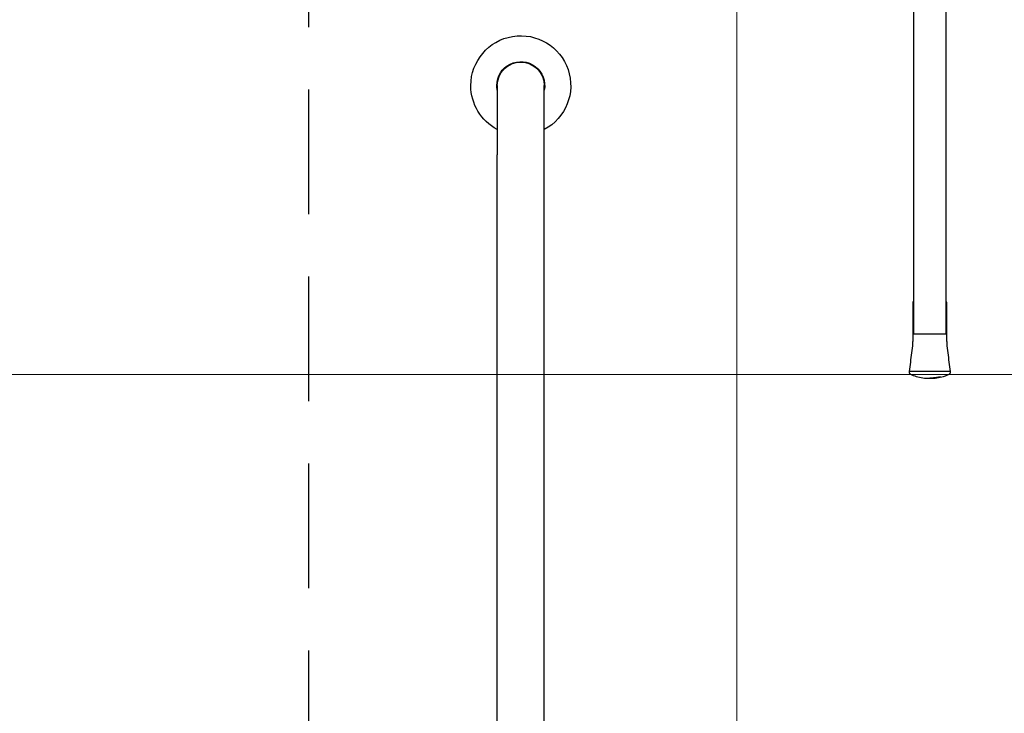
# Model space of a CAD drawing. Header units: inches. Extents: x 53216 to 117387, y -66787 to -22834.
# Tile 31 of 256: x 58202 to 58271, y -30566 to -30518. Entities that reach past the tile are written whole.
import ezdxf

# ---------------------------------------------------------------- set-up
doc = ezdxf.new("R2010")
doc.units = ezdxf.units.IN
doc.header["$MEASUREMENT"] = 0
doc.linetypes.add('HIDDEN', pattern=[0.375, 0.25, -0.125])
doc.layers.get('0').update_dxf_attribs({"lineweight": 0})
doc.layers.add('p--kafelki', color=251, linetype='Continuous', lineweight=13)
doc.layers.add('p--łazienka NP', color=150, linetype='Continuous', lineweight=25)

# ---------------------------------------------------------------- blocks, each defined once
blk = doc.blocks.new('uchwyt kątowy-widok')
at = {"extrusion": (0, 1, 0)}
for p, q in [((30.03, 55.15), (30.03, 60)), ((33.33, 60), (33.33, 55.15)), ((30.03, 4.85), (30.03, 55.15)), ((33.33, 4.85), (33.33, 55.15)), ((1.68, 1.65), (6.53, 1.65)), ((6.53, 1.65), (26.83, 1.65)), ((6.53, -1.65), (1.68, -1.65)), ((6.53, -1.65), (26.83, -1.65))]:
    blk.add_line(p, q, dxfattribs=at)
for centre, radius, start, end in [((31.68, 60), 3.5, 0, 241.87293), ((31.68, 60), 1.68, 0, 190.84406), ((31.68, 60), 1.65, 0, 180), ((31.68, 60), 3.5, 298.12707, 360), ((31.68, 60), 1.68, 349.15594, 0), ((26.83, 4.85), 6.5, 270, 0), ((26.83, 4.85), 3.2, 270, 0), ((1.68, 0), 3.5, 28.12707, 331.87293), ((1.68, 0), 1.68, 79.15594, 280.84406), ((1.68, 0), 1.65, 90, 180), ((1.68, 0), 1.65, 180, 270)]:
    blk.add_arc(centre, radius, start, end)
blk = doc.blocks.new('natrysk')
at = {"linetype": 'Continuous'}
for p, q in [((-1.15, 37.847), (-1.15, 2.609)), ((1.15, 2.609), (1.15, 37.832)), ((-1.187, 4.849), (-1.187, 2.609)), ((-1.15, 4.849), (-1.187, 4.849)), ((-1.157, 4.879), (-1.15, 4.879)), ((1.15, 4.879), (1.157, 4.879)), ((1.156, 4.849), (1.15, 4.849)), ((1.187, 4.849), (1.156, 4.849)), ((1.187, 2.609), (1.187, 4.849)), ((-1.187, 2.609), (-1.182, 2.609)), ((1.15, 2.609), (-1.15, 2.609)), ((1.187, 2.609), (1.182, 2.609))]:
    blk.add_line(p, q, dxfattribs=at)
at = {"linetype": 'Continuous', "flags": 128}
blk.add_lwpolyline([(-1.455, -0.025), (-1.435, -0.014), (-1.414, -0.004)], dxfattribs=at)
at = {"linetype": 'Continuous'}
for centre, start, end in [((-1.135, 4.849), 118.90233, 180.02863), ((-1.126, 4.849), 144.59655, 179.97874), ((1.135, 4.849), 0.02827, 61.05097), ((1.126, 4.849), 359.98384, 35.33523)]:
    blk.add_arc(centre, 0.03, start, end, dxfattribs=at)
for points, knots in [([(-1.157, 4.879), (-1.162, 4.879), (-1.167, 4.878), (-1.175, 4.874), (-1.178, 4.872), (-1.185, 4.863), (-1.187, 4.856), (-1.187, 4.849)], [0, 0, 0, 0, 0.25, 0.25, 0.5, 0.5, 1, 1, 1, 1]), ([(-1.187, 2.609), (-1.187, 2.499), (-1.188, 2.388), (-1.195, 2.168), (-1.202, 2.058), (-1.228, 1.728), (-1.252, 1.508), (-1.307, 1.07), (-1.336, 0.851), (-1.396, 0.413), (-1.426, 0.194), (-1.455, -0.025)], [0, 0, 0, 0, 0.125, 0.125, 0.25, 0.25, 0.5, 0.5, 0.75, 0.75, 1, 1, 1, 1]), ([(1.455, -0.025), (1.426, 0.194), (1.396, 0.413), (1.336, 0.851), (1.307, 1.07), (1.252, 1.508), (1.228, 1.728), (1.202, 2.058), (1.195, 2.168), (1.188, 2.388), (1.187, 2.499), (1.187, 2.609)], [0, 0, 0, 0, 0.25, 0.25, 0.5, 0.5, 0.75, 0.75, 0.875, 0.875, 1, 1, 1, 1]), ([(-1.414, -0.004), (-1.413, -0.004), (-1.412, -0.004), (-1.399, -0.004), (-1.374, -0.005), (-1.338, -0.005), (-1.295, -0.005), (-1.221, -0.004), (-1.127, -0.004), (-1.026, -0.003), (-0.937, -0.003), (-0.845, -0.002), (-0.75, -0.002), (-0.655, -0.001), (-0.561, -0.001), (-0.469, -0.001), (-0.38, -0.001), (-0.295, 0), (-0.214, 0), (-0.138, 0), (-0.067, 0), (-0.022, 0), (0, 0)], [0, 0, 0, 0, 0.07812, 0.157367, 0.237578, 0.278368, 0.333958, 0.404662, 0.490854, 0.542544, 0.592281, 0.640009, 0.685688, 0.729283, 0.770762, 0.810098, 0.847264, 0.882241, 0.915013, 0.945568, 0.973898, 1, 1, 1, 1]), ([(0, 0), (0.013, 0), (0.039, 0), (0.079, 0), (0.12, 0), (0.164, 0), (0.209, 0), (0.257, 0), (0.305, 0), (0.355, 0), (0.407, -0.001), (0.46, -0.001), (0.514, -0.001), (0.569, -0.001), (0.624, -0.001), (0.68, -0.001), (0.736, -0.002), (0.792, -0.002), (0.848, -0.002), (0.902, -0.002), (0.956, -0.003), (1.009, -0.003), (1.059, -0.003), (1.125, -0.004), (1.199, -0.004), (1.272, -0.005), (1.327, -0.005), (1.38, -0.005), (1.411, -0.005), (1.413, -0.004), (1.414, -0.004)], [0, 0, 0, 0, 0.01516, 0.031097, 0.047813, 0.065305, 0.083573, 0.102615, 0.122428, 0.143011, 0.16436, 0.186471, 0.20934, 0.232961, 0.257331, 0.282442, 0.308289, 0.334866, 0.362165, 0.390179, 0.4189, 0.448318, 0.478423, 0.509201, 0.573872, 0.637646, 0.700516, 0.762498, 0.882405, 1, 1, 1, 1]), ([(-1.455, -0.025), (-1.455, -0.025), (-1.458, -0.044), (-1.457, -0.084), (-1.435, -0.14), (-1.401, -0.18), (-1.374, -0.197), (-1.364, -0.203), (-1.364, -0.203)], [0, 0, 0, 0, 0.000028, 0.277907, 0.555798, 0.833699, 0.999972, 1, 1, 1, 1]), ([(-1.364, -0.203), (-1.23, -0.263), (-0.949, -0.388), (-0.577, -0.457), (-0.257, -0.49), (-0.094, -0.494), (0, -0.495)], [0, 0, 0, 0, 0.3128649, 0.6528966, 0.7998084, 1, 1, 1, 1]), ([(0, -0.495), (0, -0.495), (0.163, -0.495), (0.485, -0.476), (0.909, -0.391), (1.198, -0.287), (1.329, -0.22), (1.364, -0.203)], [0, 0, 0, 0, 0.000004, 0.346872, 0.686852, 0.916769, 1, 1, 1, 1]), ([(0.005, -0.457), (0.005, -0.457), (0.005, -0.457), (0.005, -0.457), (0.005, -0.457), (0.005, -0.457), (0.005, -0.457), (0.007, -0.457), (0.012, -0.457), (0.034, -0.456), (0.113, -0.455), (0.273, -0.449), (0.514, -0.426), (0.685, -0.392), (0.775, -0.374)], [0, 0, 0, 0, 0.000002, 0.000006, 0.000024, 0.000094, 0.000372, 0.001477, 0.005837, 0.022846, 0.087525, 0.318377, 0.639462, 1, 1, 1, 1]), ([(1.364, -0.203), (1.364, -0.203), (1.381, -0.193), (1.413, -0.169), (1.446, -0.118), (1.458, -0.068), (1.457, -0.036), (1.455, -0.025), (1.455, -0.025)], [0, 0, 0, 0, 0.000029, 0.277894, 0.5558, 0.833696, 0.999972, 1, 1, 1, 1]), ([(1.414, -0.004), (1.421, -0.007), (1.428, -0.011), (1.442, -0.018), (1.448, -0.021), (1.455, -0.025)], [0, 0, 0, 0, 0.5, 0.5, 1, 1, 1, 1])]:
    blk.add_open_spline(points, degree=3, knots=knots, dxfattribs=at)

msp = doc.modelspace()

# ---------------------------------------------------------------- linework, layer by layer
at = {"layer": 'p--kafelki', "linetype": 'Continuous'}
for p, q in [((58251.873, -30452.51), (58251.873, -30662.51)), ((58155.722, -30542.51), (58407.073, -30542.51))]:
    msp.add_line(p, q, dxfattribs=at)
at = {"layer": 'p--łazienka NP', "linetype": 'HIDDEN', "ltscale": 35}
msp.add_lwpolyline([(58311.873, -30662.51), (58221.873, -30662.51), (58221.873, -30462.51), (58311.873, -30462.51)], close=True, dxfattribs=at)

# ---------------------------------------------------------------- block references
at = {"layer": 'p--łazienka NP', "linetype": 'Continuous', "lineweight": 30, "ltscale": 35}
msp.add_blockref('natrysk', (58265.4, -30542.28), dxfattribs=at)
at = {"layer": 'p--łazienka NP', "linetype": 'Continuous', "lineweight": 30, "ltscale": 35, "xscale": -1}
msp.add_blockref('uchwyt kątowy-widok', (58268.403, -30582.242), dxfattribs=at)

doc.saveas('drawing.dxf')
